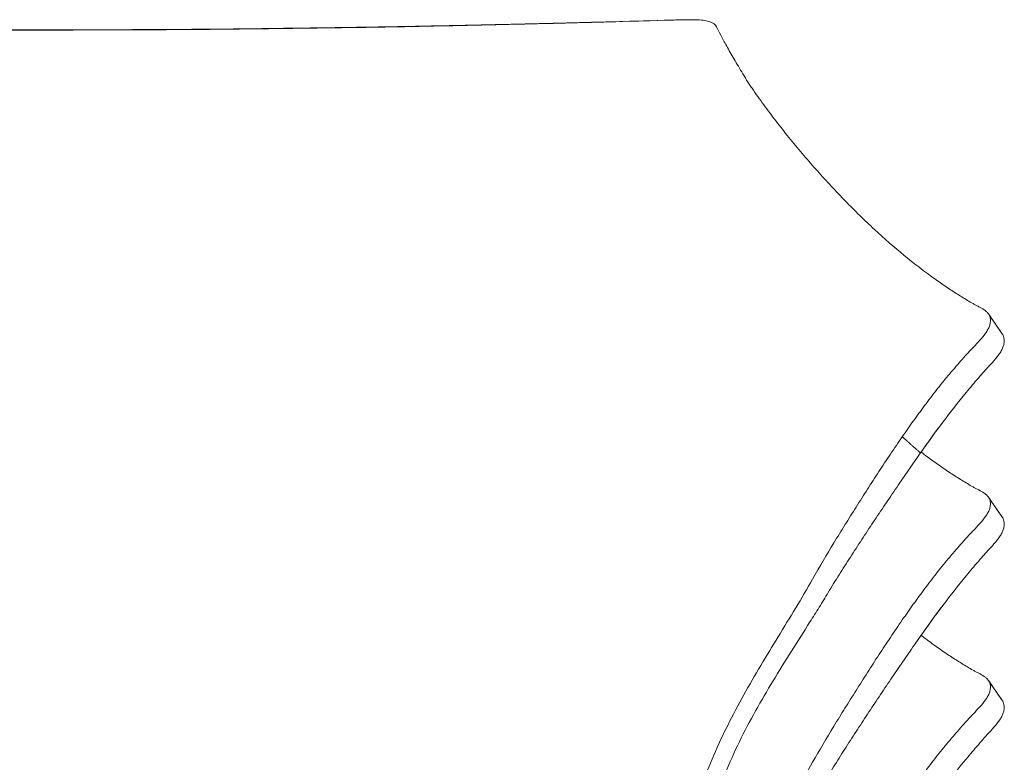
# Model space of a CAD drawing. Header units: centimetres. Extents: x -28 to 145, y -313 to 96.
# Tile 35 of 64: x -1 to 25, y -88 to -68. Entities that reach past the tile are written whole.
import ezdxf

# ---------------------------------------------------------------- set-up
doc = ezdxf.new("R2010")
doc.units = ezdxf.units.CM
doc.layers.add('Main lines', color=7, linetype='Continuous', lineweight=13, true_color=0x000000)
doc.layers.add('Predefinito', color=7, linetype='Continuous', true_color=0x000000)

# ---------------------------------------------------------------- blocks, each defined once
blk = doc.blocks.new('CB-298_Petal_Stacked_2D_Front')
at = {"layer": 'Main lines'}
for p, q in [((5.987, 129.953), (4.493, 129.936)), ((5.987, 129.953), (4.493, 129.936)), ((25.07, 122.014), (24.716, 122.522)), ((24.716, 122.522), (24.716, 122.522)), ((25.07, 122.014), (24.716, 122.522)), ((24.716, 122.522), (24.716, 122.522))]:
    blk.add_line(p, q, dxfattribs=at)
for points in [[(16.537, 130.174), (16.108, 130.161), (15.123, 130.133), (14.842, 130.126)], [(16.537, 130.174), (16.108, 130.161), (15.123, 130.133), (14.842, 130.126)], [(-2.997, 129.925), (-1.499, 129.919), (0, 129.917)], [(-2.997, 129.925), (-1.499, 129.919), (0, 129.917)], [(2.997, 129.925), (1.499, 129.919), (0, 129.917)], [(2.997, 129.925), (1.499, 129.919), (0, 129.917)], [(25.07, 117.241), (24.727, 117.732), (24.716, 117.749)], [(25.07, 117.241), (24.727, 117.732), (24.716, 117.749)], [(25.07, 112.469), (24.727, 112.959), (24.716, 112.976)], [(25.07, 112.469), (24.727, 112.959), (24.716, 112.976)]]:
    blk.add_lwpolyline(points, dxfattribs=at)
for points, knots in [([(0, 129.917), (-0.5, 129.917), (-0.999, 129.918), (-1.499, 129.919), (-1.999, 129.921), (-2.498, 129.923), (-2.997, 129.925), (-3.496, 129.928), (-3.994, 129.931), (-4.493, 129.936), (-4.991, 129.941), (-5.49, 129.947), (-5.987, 129.953), (-7, 129.966), (-7.962, 129.977), (-8.968, 129.995), (-9.949, 130.012), (-10.954, 130.033), (-11.925, 130.054), (-12.94, 130.077), (-13.831, 130.099), (-14.842, 130.126), (-15.319, 130.139), (-15.796, 130.153), (-16.273, 130.166), (-16.361, 130.169), (-16.449, 130.171), (-16.537, 130.174)], [264.90665, 264.90665, 264.90665, 264.90665, 266.405605, 266.405605, 266.405605, 267.905294, 267.905294, 267.905294, 269.405003, 269.405003, 269.405003, 270.903884, 270.903884, 270.903884, 273.910701, 273.910701, 273.910701, 276.907581, 276.907581, 276.907581, 279.890478, 279.890478, 279.890478, 281.361647, 281.361647, 281.361647, 281.633101, 281.633101, 281.633101, 281.633101]), ([(0, 129.913), (-0.681, 129.913), (-1.36, 129.915), (-2.718, 129.919), (-3.397, 129.922), (-4.413, 129.93), (-4.751, 129.934), (-5.428, 129.941), (-5.766, 129.946), (-6.442, 129.954), (-6.78, 129.959), (-7.455, 129.967), (-7.793, 129.972), (-8.467, 129.981), (-8.803, 129.987), (-9.475, 129.999), (-9.81, 130.006), (-10.48, 130.02), (-10.814, 130.028), (-11.481, 130.042), (-11.814, 130.049), (-13.476, 130.086), (-14.797, 130.123), (-16.108, 130.161)], [0, 0, 0, 0, 20.386077, 20.386077, 40.772154, 40.772154, 50.965192, 50.965192, 61.158231, 61.158231, 71.351269, 71.351269, 81.544308, 81.544308, 91.737346, 91.737346, 101.930385, 101.930385, 112.123423, 112.123423, 122.316462, 122.316462, 163.088616, 163.088616, 163.088616, 163.088616]), ([(0, 129.917), (0.5, 129.917), (0.999, 129.918), (1.499, 129.919), (1.999, 129.921), (2.498, 129.923), (2.997, 129.925), (3.496, 129.928), (3.994, 129.931), (4.493, 129.936), (4.991, 129.941), (5.49, 129.947), (5.987, 129.953), (7, 129.966), (7.962, 129.977), (8.968, 129.995), (9.949, 130.012), (10.954, 130.033), (11.925, 130.054), (12.94, 130.077), (13.831, 130.099), (14.842, 130.126), (15.319, 130.139), (15.796, 130.153), (16.273, 130.166), (16.361, 130.169), (16.449, 130.171), (16.537, 130.174)], [264.90665, 264.90665, 264.90665, 264.90665, 266.405605, 266.405605, 266.405605, 267.905294, 267.905294, 267.905294, 269.405003, 269.405003, 269.405003, 270.903884, 270.903884, 270.903884, 273.910701, 273.910701, 273.910701, 276.907581, 276.907581, 276.907581, 279.890478, 279.890478, 279.890478, 281.361647, 281.361647, 281.361647, 281.633101, 281.633101, 281.633101, 281.633101]), ([(0, 129.913), (0.681, 129.913), (1.36, 129.915), (2.718, 129.919), (3.397, 129.922), (4.413, 129.93), (4.751, 129.934), (5.428, 129.941), (5.766, 129.946), (6.442, 129.954), (6.78, 129.959), (7.455, 129.967), (7.793, 129.972), (8.467, 129.981), (8.803, 129.987), (9.475, 129.999), (9.81, 130.006), (10.48, 130.02), (10.814, 130.028), (11.481, 130.042), (11.814, 130.049), (13.476, 130.086), (14.797, 130.123), (16.108, 130.161)], [0, 0, 0, 0, 20.386077, 20.386077, 40.772154, 40.772154, 50.965192, 50.965192, 61.158231, 61.158231, 71.351269, 71.351269, 81.544308, 81.544308, 91.737346, 91.737346, 101.930385, 101.930385, 112.123423, 112.123423, 122.316462, 122.316462, 163.088616, 163.088616, 163.088616, 163.088616]), ([(16.537, 130.174), (16.587, 130.176), (16.636, 130.177), (16.727, 130.179), (16.77, 130.18), (16.853, 130.181), (16.894, 130.182), (17.012, 130.182), (17.085, 130.181), (17.217, 130.175), (17.277, 130.169), (17.359, 130.157), (17.384, 130.152), (17.432, 130.141), (17.453, 130.134), (17.554, 130.098), (17.608, 130.055), (17.638, 129.995)], [281.633101, 281.633101, 281.633101, 281.633101, 283.351728, 283.351728, 284.935351, 284.935351, 286.518974, 286.518974, 289.686219, 289.686219, 292.853464, 292.853464, 294.437087, 294.437087, 296.020709, 296.020709, 302.3552, 302.3552, 302.3552, 302.3552]), ([(17.638, 129.995), (17.608, 130.055), (17.554, 130.098), (17.453, 130.134), (17.432, 130.141), (17.384, 130.152), (17.359, 130.157), (17.277, 130.169), (17.217, 130.175), (17.085, 130.181), (17.012, 130.182), (16.894, 130.182), (16.853, 130.181), (16.77, 130.18), (16.727, 130.179), (16.636, 130.177), (16.587, 130.176), (16.537, 130.174)], [-302.3552, -302.3552, -302.3552, -302.3552, -296.020709, -296.020709, -294.437087, -294.437087, -292.853464, -292.853464, -289.686219, -289.686219, -286.518974, -286.518974, -284.935351, -284.935351, -283.351728, -283.351728, -281.633101, -281.633101, -281.633101, -281.633101]), ([(17.638, 129.995), (17.608, 130.055), (17.554, 130.098), (17.453, 130.134), (17.432, 130.141), (17.384, 130.152), (17.359, 130.157), (17.277, 130.169), (17.217, 130.175), (17.085, 130.181), (17.012, 130.182), (16.894, 130.182), (16.853, 130.181), (16.77, 130.18), (16.727, 130.179), (16.636, 130.177), (16.587, 130.176), (16.537, 130.174)], [-302.3552, -302.3552, -302.3552, -302.3552, -296.020709, -296.020709, -294.437087, -294.437087, -292.853464, -292.853464, -289.686219, -289.686219, -286.518974, -286.518974, -284.935351, -284.935351, -283.351728, -283.351728, -281.633101, -281.633101, -281.633101, -281.633101]), ([(17.638, 129.995), (17.669, 129.934), (17.706, 129.861), (17.772, 129.736), (17.796, 129.691), (17.847, 129.596), (17.875, 129.546), (17.962, 129.389), (18.027, 129.275), (18.133, 129.094), (18.169, 129.032), (18.246, 128.904), (18.285, 128.838), (18.347, 128.735), (18.368, 128.7), (18.411, 128.63), (18.434, 128.594), (18.479, 128.523), (18.503, 128.487), (18.55, 128.415), (18.575, 128.379), (18.648, 128.272), (18.699, 128.2), (18.801, 128.057), (18.853, 127.986), (19.011, 127.771), (19.119, 127.629), (19.34, 127.345), (19.452, 127.204), (19.623, 126.994), (19.681, 126.924), (19.796, 126.785), (19.854, 126.717), (20.029, 126.512), (20.146, 126.377), (20.384, 126.11), (20.505, 125.978), (20.748, 125.717), (20.87, 125.587), (21.118, 125.333), (21.243, 125.208), (21.495, 124.961), (21.623, 124.84), (22.006, 124.484), (22.264, 124.258), (22.523, 124.045)], [302.3552, 302.3552, 302.3552, 302.3552, 308.745758, 308.745758, 311.941037, 311.941037, 315.136316, 315.136316, 321.526874, 321.526874, 324.722153, 324.722153, 327.917432, 327.917432, 329.515072, 329.515072, 331.112711, 331.112711, 332.710351, 332.710351, 334.30799, 334.30799, 337.50327, 337.50327, 340.698549, 340.698549, 347.089107, 347.089107, 353.479665, 353.479665, 356.674944, 356.674944, 359.870223, 359.870223, 366.260781, 366.260781, 372.651339, 372.651339, 379.041898, 379.041898, 385.432456, 385.432456, 391.823014, 391.823014, 404.60413, 404.60413, 404.60413, 404.60413]), ([(22.523, 124.045), (22.264, 124.258), (22.006, 124.484), (21.623, 124.84), (21.495, 124.961), (21.243, 125.208), (21.118, 125.333), (20.87, 125.587), (20.748, 125.717), (20.505, 125.978), (20.384, 126.11), (20.146, 126.377), (20.029, 126.512), (19.854, 126.717), (19.796, 126.785), (19.681, 126.924), (19.623, 126.994), (19.452, 127.204), (19.34, 127.345), (19.119, 127.629), (19.011, 127.771), (18.853, 127.986), (18.801, 128.057), (18.699, 128.2), (18.648, 128.272), (18.575, 128.379), (18.55, 128.415), (18.503, 128.487), (18.479, 128.523), (18.434, 128.594), (18.411, 128.63), (18.368, 128.7), (18.347, 128.735), (18.285, 128.838), (18.246, 128.904), (18.169, 129.032), (18.133, 129.094), (18.027, 129.275), (17.962, 129.389), (17.875, 129.546), (17.847, 129.596), (17.796, 129.691), (17.772, 129.736), (17.706, 129.861), (17.669, 129.934), (17.638, 129.995)], [-404.60413, -404.60413, -404.60413, -404.60413, -391.823014, -391.823014, -385.432456, -385.432456, -379.041898, -379.041898, -372.651339, -372.651339, -366.260781, -366.260781, -359.870223, -359.870223, -356.674944, -356.674944, -353.479665, -353.479665, -347.089107, -347.089107, -340.698549, -340.698549, -337.50327, -337.50327, -334.30799, -334.30799, -332.710351, -332.710351, -331.112711, -331.112711, -329.515072, -329.515072, -327.917432, -327.917432, -324.722153, -324.722153, -321.526874, -321.526874, -315.136316, -315.136316, -311.941037, -311.941037, -308.745758, -308.745758, -302.3552, -302.3552, -302.3552, -302.3552]), ([(22.523, 124.045), (22.264, 124.258), (22.006, 124.484), (21.623, 124.84), (21.495, 124.961), (21.243, 125.208), (21.118, 125.333), (20.87, 125.587), (20.748, 125.717), (20.505, 125.978), (20.384, 126.11), (20.146, 126.377), (20.029, 126.512), (19.854, 126.717), (19.796, 126.785), (19.681, 126.924), (19.623, 126.994), (19.452, 127.204), (19.34, 127.345), (19.119, 127.629), (19.011, 127.771), (18.853, 127.986), (18.801, 128.057), (18.699, 128.2), (18.648, 128.272), (18.575, 128.379), (18.55, 128.415), (18.503, 128.487), (18.479, 128.523), (18.434, 128.594), (18.411, 128.63), (18.368, 128.7), (18.347, 128.735), (18.285, 128.838), (18.246, 128.904), (18.169, 129.032), (18.133, 129.094), (18.027, 129.275), (17.962, 129.389), (17.875, 129.546), (17.847, 129.596), (17.796, 129.691), (17.772, 129.736), (17.706, 129.861), (17.669, 129.934), (17.638, 129.995)], [-404.60413, -404.60413, -404.60413, -404.60413, -391.823014, -391.823014, -385.432456, -385.432456, -379.041898, -379.041898, -372.651339, -372.651339, -366.260781, -366.260781, -359.870223, -359.870223, -356.674944, -356.674944, -353.479665, -353.479665, -347.089107, -347.089107, -340.698549, -340.698549, -337.50327, -337.50327, -334.30799, -334.30799, -332.710351, -332.710351, -331.112711, -331.112711, -329.515072, -329.515072, -327.917432, -327.917432, -324.722153, -324.722153, -321.526874, -321.526874, -315.136316, -315.136316, -311.941037, -311.941037, -308.745758, -308.745758, -302.3552, -302.3552, -302.3552, -302.3552]), ([(22.523, 124.045), (22.726, 123.879), (22.929, 123.72), (23.231, 123.496), (23.331, 123.424), (23.531, 123.283), (23.63, 123.216), (23.828, 123.086), (23.927, 123.023), (24.074, 122.933), (24.123, 122.903), (24.219, 122.844), (24.268, 122.815), (24.342, 122.774), (24.366, 122.761), (24.416, 122.735), (24.441, 122.722), (24.516, 122.684), (24.564, 122.658), (24.628, 122.612), (24.649, 122.596), (24.685, 122.561), (24.702, 122.542), (24.716, 122.522)], [404.60413, 404.60413, 404.60413, 404.60413, 414.695786, 414.695786, 419.741614, 419.741614, 424.787442, 424.787442, 429.83327, 429.83327, 432.356184, 432.356184, 434.879098, 434.879098, 436.140555, 436.140555, 437.402012, 437.402012, 439.924926, 439.924926, 441.186383, 441.186383, 442.415567, 442.415567, 442.415567, 442.415567]), ([(24.716, 122.522), (24.702, 122.542), (24.685, 122.561), (24.649, 122.596), (24.628, 122.612), (24.564, 122.658), (24.516, 122.684), (24.441, 122.722), (24.416, 122.735), (24.366, 122.761), (24.342, 122.774), (24.268, 122.815), (24.219, 122.844), (24.123, 122.903), (24.074, 122.933), (23.927, 123.023), (23.828, 123.086), (23.63, 123.216), (23.531, 123.283), (23.331, 123.424), (23.231, 123.496), (22.929, 123.72), (22.726, 123.879), (22.523, 124.045)], [-442.415567, -442.415567, -442.415567, -442.415567, -441.186383, -441.186383, -439.924926, -439.924926, -437.402012, -437.402012, -436.140555, -436.140555, -434.879098, -434.879098, -432.356184, -432.356184, -429.83327, -429.83327, -424.787442, -424.787442, -419.741614, -419.741614, -414.695786, -414.695786, -404.60413, -404.60413, -404.60413, -404.60413]), ([(24.716, 122.522), (24.702, 122.542), (24.685, 122.561), (24.649, 122.596), (24.628, 122.612), (24.564, 122.658), (24.516, 122.684), (24.441, 122.722), (24.416, 122.735), (24.366, 122.761), (24.342, 122.774), (24.268, 122.815), (24.219, 122.844), (24.123, 122.903), (24.074, 122.933), (23.927, 123.023), (23.828, 123.086), (23.63, 123.216), (23.531, 123.283), (23.331, 123.424), (23.231, 123.496), (22.929, 123.72), (22.726, 123.879), (22.523, 124.045)], [-442.415567, -442.415567, -442.415567, -442.415567, -441.186383, -441.186383, -439.924926, -439.924926, -437.402012, -437.402012, -436.140555, -436.140555, -434.879098, -434.879098, -432.356184, -432.356184, -429.83327, -429.83327, -424.787442, -424.787442, -419.741614, -419.741614, -414.695786, -414.695786, -404.60413, -404.60413, -404.60413, -404.60413]), ([(24.716, 122.522), (24.716, 122.521), (24.717, 122.521), (24.731, 122.499), (24.743, 122.477), (24.761, 122.429), (24.766, 122.403), (24.771, 122.35), (24.77, 122.322), (24.761, 122.264), (24.754, 122.233), (24.732, 122.172), (24.718, 122.142), (24.685, 122.08), (24.665, 122.048), (24.599, 121.955), (24.549, 121.894), (24.44, 121.773), (24.382, 121.714), (24.297, 121.625), (24.268, 121.595), (24.212, 121.535), (24.185, 121.504), (24.102, 121.413), (24.048, 121.351), (23.885, 121.166), (23.776, 121.041), (23.563, 120.787), (23.459, 120.659), (23.255, 120.398), (23.155, 120.266), (22.957, 120.001), (22.859, 119.867), (22.665, 119.597), (22.569, 119.461), (22.475, 119.324)], [442.415567, 442.415567, 442.415567, 442.415567, 442.44784, 442.44784, 443.709297, 443.709297, 444.970754, 444.970754, 446.232211, 446.232211, 447.493668, 447.493668, 448.755125, 448.755125, 450.016582, 450.016582, 452.539496, 452.539496, 455.06241, 455.06241, 456.323867, 456.323867, 457.585324, 457.585324, 460.108238, 460.108238, 465.154066, 465.154066, 470.199894, 470.199894, 475.245722, 475.245722, 480.29155, 480.29155, 485.337378, 485.337378, 485.337378, 485.337378]), ([(22.948, 118.899), (23.138, 119.17), (23.332, 119.437), (23.728, 119.964), (23.93, 120.223), (24.191, 120.539), (24.244, 120.601), (24.35, 120.726), (24.402, 120.788), (24.508, 120.911), (24.56, 120.972), (24.641, 121.063), (24.669, 121.093), (24.724, 121.153), (24.752, 121.183), (24.835, 121.273), (24.889, 121.333), (24.962, 121.424), (24.985, 121.455), (25.017, 121.502), (25.027, 121.518), (25.046, 121.55), (25.056, 121.566), (25.081, 121.614), (25.094, 121.646), (25.115, 121.708), (25.122, 121.739), (25.13, 121.798), (25.131, 121.826), (25.126, 121.881), (25.12, 121.907), (25.103, 121.957), (25.092, 121.98), (25.076, 122.006), (25.073, 122.01), (25.07, 122.014)], [44.040833, 44.040833, 44.040833, 44.040833, 54.228804, 54.228804, 64.416776, 64.416776, 66.963769, 66.963769, 69.510761, 69.510761, 72.057754, 72.057754, 73.331251, 73.331251, 74.604747, 74.604747, 77.15174, 77.15174, 78.425236, 78.425236, 79.061985, 79.061985, 79.698733, 79.698733, 80.972229, 80.972229, 82.245726, 82.245726, 83.519222, 83.519222, 84.792719, 84.792719, 86.066215, 86.066215, 86.322643, 86.322643, 86.322643, 86.322643]), ([(22.965, 118.923), (23.149, 119.186), (23.338, 119.445), (23.728, 119.964), (23.93, 120.223), (24.191, 120.539), (24.244, 120.601), (24.35, 120.726), (24.402, 120.788), (24.508, 120.911), (24.56, 120.972), (24.641, 121.063), (24.669, 121.093), (24.724, 121.153), (24.752, 121.183), (24.835, 121.273), (24.889, 121.333), (24.962, 121.424), (24.985, 121.455), (25.017, 121.502), (25.027, 121.518), (25.046, 121.55), (25.056, 121.566), (25.081, 121.614), (25.094, 121.646), (25.115, 121.708), (25.122, 121.739), (25.13, 121.798), (25.131, 121.826), (25.126, 121.881), (25.12, 121.907), (25.103, 121.957), (25.092, 121.98), (25.076, 122.006), (25.073, 122.01), (25.07, 122.014)], [1842.648707, 1842.648707, 1842.648707, 1842.648707, 1852.533202, 1852.533202, 1862.721173, 1862.721173, 1865.268166, 1865.268166, 1867.815159, 1867.815159, 1870.362151, 1870.362151, 1871.635648, 1871.635648, 1872.909144, 1872.909144, 1875.456137, 1875.456137, 1876.729634, 1876.729634, 1877.366382, 1877.366382, 1878.00313, 1878.00313, 1879.276626, 1879.276626, 1880.550123, 1880.550123, 1881.823619, 1881.823619, 1883.097116, 1883.097116, 1884.370612, 1884.370612, 1884.62704, 1884.62704, 1884.62704, 1884.62704]), ([(22.965, 118.923), (23.149, 119.186), (23.338, 119.445), (23.728, 119.964), (23.93, 120.223), (24.191, 120.539), (24.244, 120.601), (24.35, 120.726), (24.402, 120.788), (24.508, 120.911), (24.56, 120.972), (24.641, 121.063), (24.669, 121.093), (24.724, 121.153), (24.752, 121.183), (24.835, 121.273), (24.889, 121.333), (24.962, 121.424), (24.985, 121.455), (25.017, 121.502), (25.027, 121.518), (25.046, 121.55), (25.056, 121.566), (25.081, 121.614), (25.094, 121.646), (25.115, 121.708), (25.122, 121.739), (25.13, 121.798), (25.131, 121.826), (25.126, 121.881), (25.12, 121.907), (25.103, 121.957), (25.092, 121.98), (25.076, 122.006), (25.073, 122.01), (25.07, 122.014)], [1842.648707, 1842.648707, 1842.648707, 1842.648707, 1852.533202, 1852.533202, 1862.721173, 1862.721173, 1865.268166, 1865.268166, 1867.815159, 1867.815159, 1870.362151, 1870.362151, 1871.635648, 1871.635648, 1872.909144, 1872.909144, 1875.456137, 1875.456137, 1876.729634, 1876.729634, 1877.366382, 1877.366382, 1878.00313, 1878.00313, 1879.276626, 1879.276626, 1880.550123, 1880.550123, 1881.823619, 1881.823619, 1883.097116, 1883.097116, 1884.370612, 1884.370612, 1884.62704, 1884.62704, 1884.62704, 1884.62704]), ([(22.475, 119.324), (22.371, 119.174), (22.268, 119.023), (22.066, 118.719), (21.965, 118.567), (21.765, 118.261), (21.666, 118.108), (21.469, 117.8), (21.371, 117.646), (21.176, 117.337), (21.079, 117.182), (20.885, 116.872), (20.789, 116.716), (20.504, 116.248), (20.318, 115.934), (20.14, 115.617)], [485.337378, 485.337378, 485.337378, 485.337378, 490.896868, 490.896868, 496.456358, 496.456358, 502.015848, 502.015848, 507.575339, 507.575339, 513.134829, 513.134829, 518.694319, 518.694319, 529.8133, 529.8133, 529.8133, 529.8133]), ([(20.546, 115.265), (20.639, 115.42), (20.734, 115.574), (20.927, 115.881), (21.025, 116.034), (21.222, 116.34), (21.321, 116.492), (21.52, 116.796), (21.62, 116.948), (21.821, 117.251), (21.922, 117.402), (22.125, 117.703), (22.226, 117.854), (22.38, 118.079), (22.431, 118.154), (22.534, 118.303), (22.586, 118.378), (22.74, 118.602), (22.844, 118.751), (22.948, 118.899)], [0, 0, 0, 0, 5.505104, 5.505104, 11.010208, 11.010208, 16.515312, 16.515312, 22.020417, 22.020417, 27.525521, 27.525521, 33.030625, 33.030625, 35.783177, 35.783177, 38.535729, 38.535729, 44.040833, 44.040833, 44.040833, 44.040833]), ([(24.716, 117.749), (24.702, 117.769), (24.685, 117.788), (24.649, 117.823), (24.628, 117.839), (24.564, 117.885), (24.516, 117.911), (24.441, 117.95), (24.416, 117.962), (24.366, 117.988), (24.342, 118.001), (24.268, 118.042), (24.219, 118.071), (24.123, 118.13), (24.074, 118.16), (23.927, 118.251), (23.828, 118.313), (23.63, 118.443), (23.531, 118.511), (23.331, 118.651), (23.231, 118.723), (23.075, 118.839), (23.02, 118.881), (22.965, 118.923)], [87.397733, 87.397733, 87.397733, 87.397733, 88.626917, 88.626917, 89.888374, 89.888374, 92.411288, 92.411288, 93.672745, 93.672745, 94.934202, 94.934202, 97.457116, 97.457116, 99.98003, 99.98003, 105.025858, 105.025858, 110.071686, 110.071686, 115.117514, 115.117514, 117.880028, 117.880028, 117.880028, 117.880028]), ([(24.716, 117.749), (24.702, 117.769), (24.685, 117.788), (24.649, 117.823), (24.628, 117.839), (24.564, 117.885), (24.516, 117.911), (24.441, 117.95), (24.416, 117.962), (24.366, 117.988), (24.342, 118.001), (24.268, 118.042), (24.219, 118.071), (24.123, 118.13), (24.074, 118.16), (23.927, 118.251), (23.828, 118.313), (23.63, 118.443), (23.531, 118.511), (23.331, 118.651), (23.231, 118.723), (23.075, 118.839), (23.02, 118.881), (22.965, 118.923)], [1812.166052, 1812.166052, 1812.166052, 1812.166052, 1813.395251, 1813.395251, 1814.656723, 1814.656723, 1817.179666, 1817.179666, 1818.441138, 1818.441138, 1819.70261, 1819.70261, 1822.225554, 1822.225554, 1824.748498, 1824.748498, 1829.794385, 1829.794385, 1834.840273, 1834.840273, 1839.88616, 1839.88616, 1842.648707, 1842.648707, 1842.648707, 1842.648707]), ([(24.716, 117.749), (24.702, 117.769), (24.685, 117.788), (24.649, 117.823), (24.628, 117.839), (24.564, 117.885), (24.516, 117.911), (24.441, 117.95), (24.416, 117.962), (24.366, 117.988), (24.342, 118.001), (24.268, 118.042), (24.219, 118.071), (24.123, 118.13), (24.074, 118.16), (23.927, 118.251), (23.828, 118.313), (23.63, 118.443), (23.531, 118.511), (23.331, 118.651), (23.231, 118.723), (23.075, 118.839), (23.02, 118.881), (22.965, 118.923)], [1812.166052, 1812.166052, 1812.166052, 1812.166052, 1813.395251, 1813.395251, 1814.656723, 1814.656723, 1817.179666, 1817.179666, 1818.441138, 1818.441138, 1819.70261, 1819.70261, 1822.225554, 1822.225554, 1824.748498, 1824.748498, 1829.794385, 1829.794385, 1834.840273, 1834.840273, 1839.88616, 1839.88616, 1842.648707, 1842.648707, 1842.648707, 1842.648707]), ([(22.475, 114.551), (22.569, 114.688), (22.665, 114.824), (22.859, 115.094), (22.957, 115.228), (23.155, 115.494), (23.255, 115.625), (23.459, 115.886), (23.563, 116.015), (23.776, 116.268), (23.885, 116.393), (24.048, 116.579), (24.102, 116.64), (24.185, 116.732), (24.212, 116.762), (24.268, 116.822), (24.297, 116.852), (24.382, 116.942), (24.44, 117.001), (24.549, 117.121), (24.599, 117.182), (24.665, 117.276), (24.685, 117.307), (24.718, 117.369), (24.732, 117.4), (24.754, 117.46), (24.761, 117.491), (24.77, 117.549), (24.771, 117.577), (24.766, 117.631), (24.761, 117.656), (24.743, 117.704), (24.731, 117.726), (24.717, 117.748), (24.716, 117.748), (24.716, 117.749)], [44.475923, 44.475923, 44.475923, 44.475923, 49.52175, 49.52175, 54.567578, 54.567578, 59.613406, 59.613406, 64.659234, 64.659234, 69.705062, 69.705062, 72.227976, 72.227976, 73.489433, 73.489433, 74.75089, 74.75089, 77.273804, 77.273804, 79.796718, 79.796718, 81.058175, 81.058175, 82.319632, 82.319632, 83.581089, 83.581089, 84.842546, 84.842546, 86.104003, 86.104003, 87.36546, 87.36546, 87.397733, 87.397733, 87.397733, 87.397733]), ([(22.948, 114.126), (23.138, 114.398), (23.332, 114.665), (23.728, 115.191), (23.93, 115.451), (24.191, 115.766), (24.244, 115.828), (24.35, 115.953), (24.402, 116.015), (24.508, 116.138), (24.56, 116.199), (24.641, 116.29), (24.669, 116.321), (24.724, 116.381), (24.752, 116.411), (24.835, 116.5), (24.889, 116.56), (24.962, 116.652), (24.985, 116.683), (25.017, 116.73), (25.027, 116.746), (25.046, 116.778), (25.056, 116.794), (25.081, 116.842), (25.094, 116.873), (25.115, 116.935), (25.122, 116.966), (25.13, 117.025), (25.131, 117.053), (25.126, 117.108), (25.12, 117.135), (25.103, 117.184), (25.092, 117.207), (25.076, 117.233), (25.073, 117.237), (25.07, 117.241)], [44.040833, 44.040833, 44.040833, 44.040833, 54.228804, 54.228804, 64.416776, 64.416776, 66.963769, 66.963769, 69.510761, 69.510761, 72.057754, 72.057754, 73.331251, 73.331251, 74.604747, 74.604747, 77.15174, 77.15174, 78.425236, 78.425236, 79.061985, 79.061985, 79.698733, 79.698733, 80.972229, 80.972229, 82.245726, 82.245726, 83.519222, 83.519222, 84.792719, 84.792719, 86.066215, 86.066215, 86.322643, 86.322643, 86.322643, 86.322643]), ([(22.965, 114.15), (23.149, 114.413), (23.338, 114.672), (23.728, 115.191), (23.93, 115.451), (24.191, 115.766), (24.244, 115.828), (24.35, 115.953), (24.402, 116.015), (24.508, 116.138), (24.56, 116.199), (24.641, 116.29), (24.669, 116.321), (24.724, 116.381), (24.752, 116.411), (24.835, 116.5), (24.889, 116.56), (24.962, 116.652), (24.985, 116.683), (25.017, 116.73), (25.027, 116.746), (25.046, 116.778), (25.056, 116.794), (25.081, 116.842), (25.094, 116.873), (25.115, 116.935), (25.122, 116.966), (25.13, 117.025), (25.131, 117.053), (25.126, 117.108), (25.12, 117.135), (25.103, 117.184), (25.092, 117.207), (25.076, 117.233), (25.073, 117.237), (25.07, 117.241)], [1769.096353, 1769.096353, 1769.096353, 1769.096353, 1778.980848, 1778.980848, 1789.168819, 1789.168819, 1791.715812, 1791.715812, 1794.262805, 1794.262805, 1796.809798, 1796.809798, 1798.083294, 1798.083294, 1799.356791, 1799.356791, 1801.903784, 1801.903784, 1803.17728, 1803.17728, 1803.814028, 1803.814028, 1804.450776, 1804.450776, 1805.724273, 1805.724273, 1806.997769, 1806.997769, 1808.271266, 1808.271266, 1809.544762, 1809.544762, 1810.818258, 1810.818258, 1811.074687, 1811.074687, 1811.074687, 1811.074687]), ([(22.965, 114.15), (23.149, 114.413), (23.338, 114.672), (23.728, 115.191), (23.93, 115.451), (24.191, 115.766), (24.244, 115.828), (24.35, 115.953), (24.402, 116.015), (24.508, 116.138), (24.56, 116.199), (24.641, 116.29), (24.669, 116.321), (24.724, 116.381), (24.752, 116.411), (24.835, 116.5), (24.889, 116.56), (24.962, 116.652), (24.985, 116.683), (25.017, 116.73), (25.027, 116.746), (25.046, 116.778), (25.056, 116.794), (25.081, 116.842), (25.094, 116.873), (25.115, 116.935), (25.122, 116.966), (25.13, 117.025), (25.131, 117.053), (25.126, 117.108), (25.12, 117.135), (25.103, 117.184), (25.092, 117.207), (25.076, 117.233), (25.073, 117.237), (25.07, 117.241)], [1769.096353, 1769.096353, 1769.096353, 1769.096353, 1778.980848, 1778.980848, 1789.168819, 1789.168819, 1791.715812, 1791.715812, 1794.262805, 1794.262805, 1796.809798, 1796.809798, 1798.083294, 1798.083294, 1799.356791, 1799.356791, 1801.903784, 1801.903784, 1803.17728, 1803.17728, 1803.814028, 1803.814028, 1804.450776, 1804.450776, 1805.724273, 1805.724273, 1806.997769, 1806.997769, 1808.271266, 1808.271266, 1809.544762, 1809.544762, 1810.818258, 1810.818258, 1811.074687, 1811.074687, 1811.074687, 1811.074687]), ([(20.14, 115.617), (19.998, 115.364), (19.85, 115.114), (19.55, 114.615), (19.397, 114.365), (18.939, 113.616), (18.635, 113.114), (18.207, 112.345), (18.069, 112.087), (17.806, 111.562), (17.681, 111.297), (17.449, 110.757), (17.341, 110.483), (17.221, 110.134), (17.198, 110.064), (17.153, 109.923), (17.131, 109.853), (17.068, 109.64), (17.03, 109.499), (16.927, 109.073), (16.874, 108.789), (16.819, 108.363), (16.805, 108.221), (16.79, 108), (16.786, 107.921), (16.783, 107.843)], [529.8133, 529.8133, 529.8133, 529.8133, 538.70515, 538.70515, 547.597001, 547.597001, 565.380701, 565.380701, 574.272552, 574.272552, 583.164402, 583.164402, 592.056252, 592.056252, 594.279215, 594.279215, 596.502177, 596.502177, 600.948103, 600.948103, 609.839953, 609.839953, 614.285878, 614.285878, 616.761633, 616.761633, 616.761633, 616.761633]), ([(17.239, 108.015), (17.248, 108.142), (17.261, 108.27), (17.287, 108.471), (17.298, 108.544), (17.321, 108.691), (17.334, 108.764), (17.404, 109.131), (17.477, 109.42), (17.652, 109.991), (17.753, 110.273), (17.978, 110.831), (18.101, 111.106), (18.367, 111.651), (18.508, 111.919), (18.949, 112.712), (19.267, 113.226), (19.749, 113.991), (19.911, 114.245), (20.152, 114.626), (20.232, 114.753), (20.391, 115.008), (20.469, 115.136), (20.546, 115.265)], [-81.370376, -81.370376, -81.370376, -81.370376, -77.346923, -77.346923, -75.072013, -75.072013, -72.797104, -72.797104, -63.697466, -63.697466, -54.597828, -54.597828, -45.49819, -45.49819, -36.398552, -36.398552, -18.199276, -18.199276, -9.099638, -9.099638, -4.549819, -4.549819, 0, 0, 0, 0]), ([(20.14, 110.844), (20.318, 111.161), (20.504, 111.475), (20.789, 111.943), (20.885, 112.099), (21.079, 112.409), (21.176, 112.564), (21.371, 112.873), (21.469, 113.027), (21.666, 113.335), (21.765, 113.488), (21.965, 113.794), (22.066, 113.946), (22.268, 114.25), (22.371, 114.401), (22.475, 114.551)], [0, 0, 0, 0, 11.118981, 11.118981, 16.678471, 16.678471, 22.237961, 22.237961, 27.797452, 27.797452, 33.356942, 33.356942, 38.916432, 38.916432, 44.475923, 44.475923, 44.475923, 44.475923]), ([(20.546, 110.492), (20.639, 110.647), (20.734, 110.801), (20.927, 111.109), (21.025, 111.262), (21.222, 111.567), (21.321, 111.719), (21.52, 112.023), (21.62, 112.175), (21.821, 112.478), (21.922, 112.629), (22.125, 112.931), (22.226, 113.081), (22.38, 113.306), (22.431, 113.381), (22.534, 113.531), (22.586, 113.605), (22.74, 113.829), (22.844, 113.978), (22.948, 114.126)], [0, 0, 0, 0, 5.505104, 5.505104, 11.010208, 11.010208, 16.515312, 16.515312, 22.020417, 22.020417, 27.525521, 27.525521, 33.030625, 33.030625, 35.783177, 35.783177, 38.535729, 38.535729, 44.040833, 44.040833, 44.040833, 44.040833]), ([(24.716, 112.976), (24.702, 112.996), (24.685, 113.015), (24.649, 113.05), (24.628, 113.066), (24.564, 113.112), (24.516, 113.138), (24.441, 113.177), (24.416, 113.189), (24.366, 113.215), (24.342, 113.229), (24.268, 113.269), (24.219, 113.298), (24.123, 113.357), (24.074, 113.387), (23.927, 113.478), (23.828, 113.54), (23.63, 113.67), (23.531, 113.738), (23.331, 113.878), (23.231, 113.951), (23.075, 114.066), (23.02, 114.108), (22.965, 114.15)], [42.921811, 42.921811, 42.921811, 42.921811, 44.150995, 44.150995, 45.412452, 45.412452, 47.935366, 47.935366, 49.196823, 49.196823, 50.45828, 50.45828, 52.981193, 52.981193, 55.504107, 55.504107, 60.549935, 60.549935, 65.595763, 65.595763, 70.641591, 70.641591, 73.404105, 73.404105, 73.404105, 73.404105]), ([(24.716, 112.976), (24.702, 112.996), (24.685, 113.015), (24.649, 113.05), (24.628, 113.066), (24.564, 113.112), (24.516, 113.138), (24.441, 113.177), (24.416, 113.189), (24.366, 113.215), (24.342, 113.229), (24.268, 113.269), (24.219, 113.298), (24.123, 113.357), (24.074, 113.387), (23.927, 113.478), (23.828, 113.54), (23.63, 113.67), (23.531, 113.738), (23.331, 113.878), (23.231, 113.951), (23.075, 114.066), (23.02, 114.108), (22.965, 114.15)], [1738.613699, 1738.613699, 1738.613699, 1738.613699, 1739.842897, 1739.842897, 1741.104369, 1741.104369, 1743.627313, 1743.627313, 1744.888785, 1744.888785, 1746.150257, 1746.150257, 1748.6732, 1748.6732, 1751.196144, 1751.196144, 1756.242032, 1756.242032, 1761.287919, 1761.287919, 1766.333807, 1766.333807, 1769.096353, 1769.096353, 1769.096353, 1769.096353]), ([(24.716, 112.976), (24.702, 112.996), (24.685, 113.015), (24.649, 113.05), (24.628, 113.066), (24.564, 113.112), (24.516, 113.138), (24.441, 113.177), (24.416, 113.189), (24.366, 113.215), (24.342, 113.229), (24.268, 113.269), (24.219, 113.298), (24.123, 113.357), (24.074, 113.387), (23.927, 113.478), (23.828, 113.54), (23.63, 113.67), (23.531, 113.738), (23.331, 113.878), (23.231, 113.951), (23.075, 114.066), (23.02, 114.108), (22.965, 114.15)], [1738.613699, 1738.613699, 1738.613699, 1738.613699, 1739.842897, 1739.842897, 1741.104369, 1741.104369, 1743.627313, 1743.627313, 1744.888785, 1744.888785, 1746.150257, 1746.150257, 1748.6732, 1748.6732, 1751.196144, 1751.196144, 1756.242032, 1756.242032, 1761.287919, 1761.287919, 1766.333807, 1766.333807, 1769.096353, 1769.096353, 1769.096353, 1769.096353]), ([(22.475, 109.778), (22.569, 109.915), (22.665, 110.051), (22.859, 110.321), (22.957, 110.455), (23.155, 110.721), (23.255, 110.853), (23.459, 111.113), (23.563, 111.242), (23.776, 111.495), (23.885, 111.62), (24.048, 111.806), (24.102, 111.867), (24.185, 111.959), (24.212, 111.989), (24.268, 112.049), (24.297, 112.079), (24.382, 112.169), (24.44, 112.228), (24.549, 112.348), (24.599, 112.409), (24.665, 112.503), (24.685, 112.534), (24.718, 112.596), (24.732, 112.627), (24.754, 112.688), (24.761, 112.718), (24.77, 112.776), (24.771, 112.804), (24.766, 112.858), (24.761, 112.884), (24.743, 112.931), (24.731, 112.954), (24.717, 112.975), (24.716, 112.975), (24.716, 112.976)], [0, 0, 0, 0, 5.045828, 5.045828, 10.091656, 10.091656, 15.137484, 15.137484, 20.183312, 20.183312, 25.22914, 25.22914, 27.752054, 27.752054, 29.013511, 29.013511, 30.274968, 30.274968, 32.797882, 32.797882, 35.320796, 35.320796, 36.582253, 36.582253, 37.84371, 37.84371, 39.105167, 39.105167, 40.366624, 40.366624, 41.628081, 41.628081, 42.889538, 42.889538, 42.921811, 42.921811, 42.921811, 42.921811]), ([(22.948, 109.353), (23.138, 109.625), (23.332, 109.892), (23.728, 110.418), (23.93, 110.678), (24.191, 110.993), (24.244, 111.055), (24.35, 111.18), (24.402, 111.242), (24.508, 111.365), (24.56, 111.427), (24.641, 111.518), (24.669, 111.548), (24.724, 111.608), (24.752, 111.638), (24.835, 111.727), (24.889, 111.787), (24.962, 111.879), (24.985, 111.91), (25.017, 111.957), (25.027, 111.973), (25.046, 112.005), (25.056, 112.021), (25.081, 112.069), (25.094, 112.1), (25.115, 112.162), (25.122, 112.193), (25.13, 112.252), (25.131, 112.281), (25.126, 112.335), (25.12, 112.362), (25.103, 112.411), (25.092, 112.434), (25.076, 112.46), (25.073, 112.464), (25.07, 112.469)], [0, 0, 0, 0, 10.187971, 10.187971, 20.375943, 20.375943, 22.922936, 22.922936, 25.469928, 25.469928, 28.016921, 28.016921, 29.290418, 29.290418, 30.563914, 30.563914, 33.110907, 33.110907, 34.384403, 34.384403, 35.021152, 35.021152, 35.6579, 35.6579, 36.931396, 36.931396, 38.204893, 38.204893, 39.478389, 39.478389, 40.751885, 40.751885, 42.025382, 42.025382, 42.28181, 42.28181, 42.28181, 42.28181]), ([(22.965, 109.377), (23.149, 109.641), (23.338, 109.9), (23.728, 110.418), (23.93, 110.678), (24.191, 110.993), (24.244, 111.055), (24.35, 111.18), (24.402, 111.242), (24.508, 111.365), (24.56, 111.427), (24.641, 111.518), (24.669, 111.548), (24.724, 111.608), (24.752, 111.638), (24.835, 111.727), (24.889, 111.787), (24.962, 111.879), (24.985, 111.91), (25.017, 111.957), (25.027, 111.973), (25.046, 112.005), (25.056, 112.021), (25.081, 112.069), (25.094, 112.1), (25.115, 112.162), (25.122, 112.193), (25.13, 112.252), (25.131, 112.281), (25.126, 112.335), (25.12, 112.362), (25.103, 112.411), (25.092, 112.434), (25.076, 112.46), (25.073, 112.464), (25.07, 112.469)], [1695.544, 1695.544, 1695.544, 1695.544, 1705.428494, 1705.428494, 1715.616466, 1715.616466, 1718.163459, 1718.163459, 1720.710451, 1720.710451, 1723.257444, 1723.257444, 1724.530941, 1724.530941, 1725.804437, 1725.804437, 1728.35143, 1728.35143, 1729.624926, 1729.624926, 1730.261675, 1730.261675, 1730.898423, 1730.898423, 1732.171919, 1732.171919, 1733.445416, 1733.445416, 1734.718912, 1734.718912, 1735.992408, 1735.992408, 1737.265905, 1737.265905, 1737.522333, 1737.522333, 1737.522333, 1737.522333]), ([(22.965, 109.377), (23.149, 109.641), (23.338, 109.9), (23.728, 110.418), (23.93, 110.678), (24.191, 110.993), (24.244, 111.055), (24.35, 111.18), (24.402, 111.242), (24.508, 111.365), (24.56, 111.427), (24.641, 111.518), (24.669, 111.548), (24.724, 111.608), (24.752, 111.638), (24.835, 111.727), (24.889, 111.787), (24.962, 111.879), (24.985, 111.91), (25.017, 111.957), (25.027, 111.973), (25.046, 112.005), (25.056, 112.021), (25.081, 112.069), (25.094, 112.1), (25.115, 112.162), (25.122, 112.193), (25.13, 112.252), (25.131, 112.281), (25.126, 112.335), (25.12, 112.362), (25.103, 112.411), (25.092, 112.434), (25.076, 112.46), (25.073, 112.464), (25.07, 112.469)], [1695.544, 1695.544, 1695.544, 1695.544, 1705.428494, 1705.428494, 1715.616466, 1715.616466, 1718.163459, 1718.163459, 1720.710451, 1720.710451, 1723.257444, 1723.257444, 1724.530941, 1724.530941, 1725.804437, 1725.804437, 1728.35143, 1728.35143, 1729.624926, 1729.624926, 1730.261675, 1730.261675, 1730.898423, 1730.898423, 1732.171919, 1732.171919, 1733.445416, 1733.445416, 1734.718912, 1734.718912, 1735.992408, 1735.992408, 1737.265905, 1737.265905, 1737.522333, 1737.522333, 1737.522333, 1737.522333]), ([(18.969, 108.891), (19.061, 109.042), (19.152, 109.192), (19.397, 109.593), (19.55, 109.842), (19.85, 110.341), (19.998, 110.591), (20.14, 110.844)], [-23.139282, -23.139282, -23.139282, -23.139282, -17.783701, -17.783701, -8.89185, -8.89185, 0, 0, 0, 0])]:
    blk.add_open_spline(points, degree=3, knots=knots, dxfattribs=at)
for points, weights in [([(8.968, 129.995), (7.478, 129.97), (5.987, 129.953)], [1, 0.999996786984, 1]), ([(8.968, 129.995), (7.478, 129.97), (5.987, 129.953)], [1, 0.999996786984, 1]), ([(11.925, 130.054), (10.447, 130.021), (8.968, 129.995)], [1, 0.999997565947, 1]), ([(11.925, 130.054), (10.447, 130.021), (8.968, 129.995)], [1, 0.999997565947, 1]), ([(14.842, 130.126), (13.384, 130.086), (11.925, 130.054)], [1, 0.999996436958, 1]), ([(14.842, 130.126), (13.384, 130.086), (11.925, 130.054)], [1, 0.999996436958, 1]), ([(4.493, 129.936), (3.745, 129.929), (2.997, 129.925)], [1, 0.999997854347, 1]), ([(4.493, 129.936), (3.745, 129.929), (2.997, 129.925)], [1, 0.999997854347, 1])]:
    blk.add_rational_spline(points, weights, degree=2, dxfattribs=at)
for points, degree in [([(25.07, 122.014), (24.952, 122.183), (24.834, 122.352), (24.716, 122.522)], 3), ([(22.948, 118.899), (22.711, 119.111), (22.475, 119.324)], 2), ([(25.07, 117.241), (24.952, 117.411), (24.834, 117.58), (24.716, 117.749)], 3), ([(25.07, 112.469), (24.952, 112.638), (24.834, 112.807), (24.716, 112.976)], 3)]:
    blk.add_open_spline(points, degree=degree, dxfattribs=at)

msp = doc.modelspace()

# ---------------------------------------------------------------- block references
at = {"layer": 'Predefinito'}
msp.add_blockref('CB-298_Petal_Stacked_2D_Front', (0, -198.658), dxfattribs=at)

doc.saveas('drawing.dxf')
